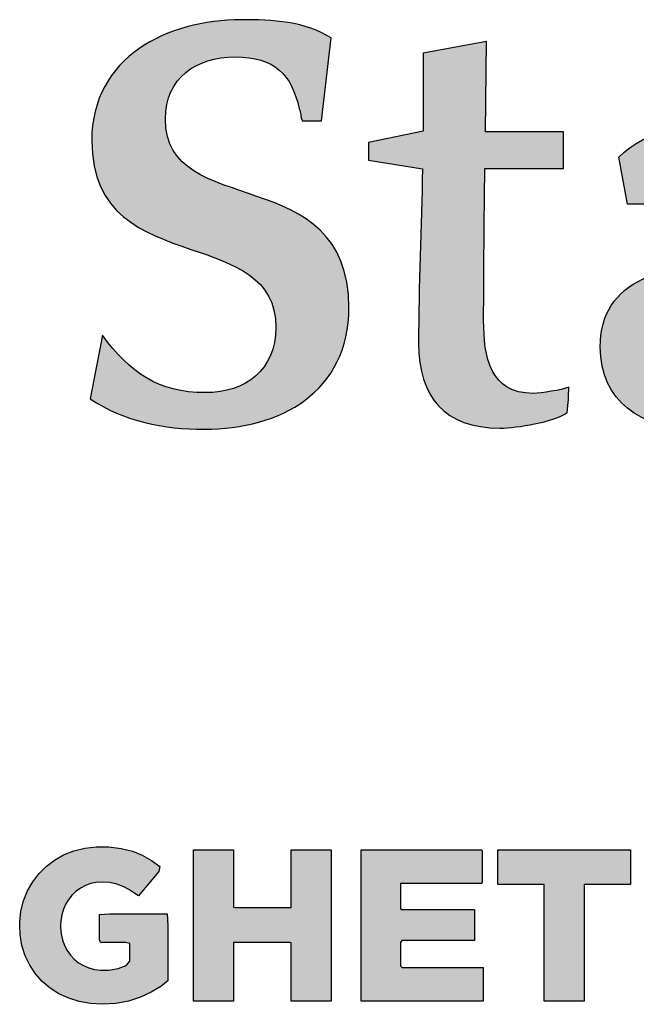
# Model space of a CAD drawing. Header units: millimetres. Extents: x 721 to 836, y 20 to 293.
# Tile 11 of 19: x 761 to 770, y 134 to 148. Entities that reach past the tile are written whole.
import ezdxf

# ---------------------------------------------------------------- set-up
doc = ezdxf.new("R2010")
doc.units = ezdxf.units.MM
doc.layers.add('P-------W3-', color=8, linetype='Continuous')
doc.layers.add('P-------W34', color=8, linetype='Continuous')

# ---------------------------------------------------------------- blocks, each defined once
blk = doc.blocks.new('STADSFAST_LOGO')
at = {"layer": 'P-------W34'}
h = blk.add_hatch(color=256, dxfattribs=at)
h.dxf.hatch_style = 1
edge = h.paths.add_edge_path()
edge.add_spline(control_points=[(763.228, 146.675), (763.228, 147.28), (763.69, 147.596), (764.26, 147.596)], knot_values=[12, 12, 12, 12, 13, 13, 13, 13], degree=3, periodic=0)
edge.add_spline(control_points=[(764.26, 147.596), (764.863, 147.596), (765.104, 147.33), (765.22, 146.824)], knot_values=[11, 11, 11, 11, 12, 12, 12, 12], degree=3, periodic=0)
edge.add_spline(control_points=[(765.22, 146.824), (765.236, 146.766), (765.245, 146.708), (765.261, 146.642)], knot_values=[10, 10, 10, 10, 11, 11, 11, 11], degree=3, periodic=0)
edge.add_spline(control_points=[(765.261, 146.642), (765.261, 146.642), (765.552, 146.642), (765.552, 146.642)], knot_values=[9.00001, 9.00001, 9.00001, 9.00001, 10, 10, 10, 10], degree=3, periodic=0)
edge.add_spline(control_points=[(765.552, 146.642), (765.552, 146.642), (765.587, 146.95), (765.622, 147.259)], knot_values=[8.5, 8.5, 8.5, 8.5, 9, 9, 9, 9], degree=3, periodic=0)
edge.add_spline(control_points=[(765.622, 147.259), (765.657, 147.568), (765.693, 147.877), (765.693, 147.877), (765.319, 148.124), (764.813, 148.149), (764.359, 148.149)], knot_values=[7, 7, 7, 7, 7.5, 7.5, 7.5, 8.5, 8.5, 8.5, 8.5], degree=3, periodic=0)
edge.add_spline(control_points=[(764.359, 148.149), (763.261, 148.149), (762.132, 147.596), (762.132, 146.351)], knot_values=[6, 6, 6, 6, 7, 7, 7, 7], degree=3, periodic=0)
edge.add_spline(control_points=[(762.132, 146.351), (762.132, 145.248), (762.896, 144.974), (763.608, 144.733)], knot_values=[5, 5, 5, 5, 6, 6, 6, 6], degree=3, periodic=0)
edge.add_spline(control_points=[(763.608, 144.733), (764.252, 144.509), (764.871, 144.318), (764.871, 143.572)], knot_values=[4, 4, 4, 4, 5, 5, 5, 5], degree=3, periodic=0)
edge.add_spline(control_points=[(764.871, 143.572), (764.871, 142.941), (764.425, 142.601), (763.822, 142.601)], knot_values=[3, 3, 3, 3, 4, 4, 4, 4], degree=3, periodic=0)
edge.add_spline(control_points=[(763.822, 142.601), (763.12, 142.601), (762.705, 142.899), (762.29, 143.455)], knot_values=[2, 2, 2, 2, 3, 3, 3, 3], degree=3, periodic=0)
edge.add_spline(control_points=[(762.29, 143.455), (762.29, 143.455), (762.107, 142.51), (762.107, 142.51), (762.613, 142.172), (763.203, 142.056), (763.806, 142.056)], knot_values=[0, 0, 0, 0, 1, 1, 1, 2, 2, 2, 2], degree=3, periodic=0)
edge.add_spline(control_points=[(763.806, 142.056), (763.806, 142.056), (763.806, 142.056), (763.806, 142.056), (764.938, 142.056), (765.958, 142.609), (765.958, 143.87)], knot_values=[15, 15, 15, 15, 16, 16, 16, 17, 17, 17, 17], degree=3, periodic=0)
edge.add_spline(control_points=[(765.958, 143.87), (765.958, 144.965), (765.269, 145.289), (764.59, 145.521)], knot_values=[14, 14, 14, 14, 15, 15, 15, 15], degree=3, periodic=0)
edge.add_spline(control_points=[(764.59, 145.521), (763.905, 145.762), (763.228, 145.903), (763.228, 146.675)], knot_values=[13, 13, 13, 13, 14, 14, 14, 14], degree=3, periodic=0)
h = blk.add_hatch(color=256, dxfattribs=at)
h.dxf.hatch_style = 1
edge = h.paths.add_edge_path()
edge.add_spline(control_points=[(767.996, 147.153), (768, 147.489), (768.004, 147.825), (768.004, 147.825), (768.004, 147.825), (767.769, 147.782), (767.533, 147.738)], knot_values=[7.5, 7.5, 7.5, 7.5, 8, 8, 8, 8.5, 8.5, 8.5, 8.5], degree=3, periodic=0)
edge.add_spline(control_points=[(767.533, 147.738), (767.297, 147.694), (767.061, 147.651), (767.061, 147.651), (767.061, 147.651), (767.061, 147.36), (767.061, 147.07)], knot_values=[6.5, 6.5, 6.5, 6.5, 7, 7, 7, 7.5, 7.5, 7.5, 7.5], degree=3, periodic=0)
edge.add_spline(control_points=[(767.061, 147.07), (767.061, 146.78), (767.061, 146.489), (767.061, 146.489), (767.061, 146.489), (766.858, 146.448), (766.655, 146.407)], knot_values=[5.5, 5.5, 5.5, 5.5, 6, 6, 6, 6.5, 6.5, 6.5, 6.5], degree=3, periodic=0)
edge.add_spline(control_points=[(766.655, 146.407), (766.452, 146.366), (766.248, 146.324), (766.248, 146.324)], knot_values=[5, 5, 5, 5, 5.5, 5.5, 5.5, 5.5], degree=3, periodic=0)
edge.add_spline(control_points=[(766.248, 146.324), (766.248, 146.324), (766.248, 146.06), (766.248, 146.06)], knot_values=[4.00001, 4.00001, 4.00001, 4.00001, 4.99999, 4.99999, 4.99999, 4.99999], degree=3, periodic=0)
edge.add_spline(control_points=[(766.248, 146.06), (766.248, 146.06), (766.45, 146.027), (766.651, 145.994)], knot_values=[3.5, 3.5, 3.5, 3.5, 4, 4, 4, 4], degree=3, periodic=0)
edge.add_spline(control_points=[(766.651, 145.994), (766.852, 145.961), (767.053, 145.928), (767.053, 145.928), (767.036, 145.067), (766.995, 144.198), (766.995, 143.328)], knot_values=[2, 2, 2, 2, 2.5, 2.5, 2.5, 3.5, 3.5, 3.5, 3.5], degree=3, periodic=0)
edge.add_spline(control_points=[(766.995, 143.328), (766.995, 142.541), (767.384, 142.074), (768.204, 142.074)], knot_values=[1, 1, 1, 1, 2, 2, 2, 2], degree=3, periodic=0)
edge.add_spline(control_points=[(768.204, 142.074), (768.469, 142.074), (768.983, 142.166), (769.207, 142.299)], knot_values=[0, 0, 0, 0, 1, 1, 1, 1], degree=3, periodic=0)
edge.add_spline(control_points=[(769.207, 142.299), (769.207, 142.299), (769.207, 142.299), (769.207, 142.299), (769.224, 142.466), (769.224, 142.533), (769.232, 142.682)], knot_values=[15, 15, 15, 15, 16, 16, 16, 17, 17, 17, 17], degree=3, periodic=0)
edge.add_spline(control_points=[(769.232, 142.682), (769.108, 142.641), (768.834, 142.591), (768.701, 142.591)], knot_values=[14, 14, 14, 14, 15, 15, 15, 15], degree=3, periodic=0)
edge.add_spline(control_points=[(768.701, 142.591), (768.054, 142.591), (767.963, 143.138), (767.963, 143.676)], knot_values=[13, 13, 13, 13, 14, 14, 14, 14], degree=3, periodic=0)
edge.add_spline(control_points=[(767.963, 143.676), (767.963, 144.43), (767.971, 145.183), (767.98, 145.937)], knot_values=[12, 12, 12, 12, 13, 13, 13, 13], degree=3, periodic=0)
edge.add_spline(control_points=[(767.98, 145.937), (767.98, 145.937), (769.149, 145.937), (769.149, 145.937), (769.149, 145.937), (769.149, 146.073), (769.149, 146.209)], knot_values=[10.5, 10.5, 10.5, 10.5, 11.5, 11.5, 11.5, 12, 12, 12, 12], degree=3, periodic=0)
edge.add_spline(control_points=[(769.149, 146.209), (769.149, 146.345), (769.149, 146.481), (769.149, 146.481), (769.149, 146.481), (768.859, 146.481), (768.569, 146.481)], knot_values=[9.5, 9.5, 9.5, 9.5, 10, 10, 10, 10.5, 10.5, 10.5, 10.5], degree=3, periodic=0)
edge.add_spline(control_points=[(768.569, 146.481), (768.278, 146.481), (767.988, 146.481), (767.988, 146.481), (767.988, 146.481), (767.992, 146.817), (767.996, 147.153)], knot_values=[8.5, 8.5, 8.5, 8.5, 9, 9, 9, 9.5, 9.5, 9.5, 9.5], degree=3, periodic=0)
h = blk.add_hatch(color=256, dxfattribs=at)
h.dxf.hatch_style = 1
edge = h.paths.add_edge_path()
edge.add_spline(control_points=[(773.214, 144.939), (773.214, 146.123), (772.801, 146.628), (771.569, 146.628)], knot_values=[3, 3, 3, 3, 4, 4, 4, 4], degree=3, periodic=0)
edge.add_spline(control_points=[(771.569, 146.628), (770.982, 146.628), (770.411, 146.52), (769.972, 146.106), (769.972, 146.106), (770.005, 145.93), (770.038, 145.754)], knot_values=[4, 4, 4, 4, 5, 5, 5, 5.5, 5.5, 5.5, 5.5], degree=3, periodic=0)
edge.add_spline(control_points=[(770.038, 145.754), (770.071, 145.578), (770.104, 145.403), (770.104, 145.403)], knot_values=[5.5, 5.5, 5.5, 5.5, 6, 6, 6, 6], degree=3, periodic=0)
edge.add_spline(control_points=[(770.104, 145.403), (770.104, 145.403), (770.403, 145.403), (770.403, 145.403)], knot_values=[6.00001, 6.00001, 6.00001, 6.00001, 7, 7, 7, 7], degree=3, periodic=0)
edge.add_spline(control_points=[(770.403, 145.403), (770.56, 145.841), (770.916, 146.04), (771.371, 146.04)], knot_values=[7, 7, 7, 7, 8, 8, 8, 8], degree=3, periodic=0)
edge.add_spline(control_points=[(771.371, 146.04), (772.214, 146.04), (772.256, 145.452), (772.247, 144.723), (772.247, 144.723), (770.908, 144.558), (770.336, 144.293)], knot_values=[8, 8, 8, 8, 9, 9, 9, 10, 10, 10, 10], degree=3, periodic=0)
edge.add_spline(control_points=[(770.336, 144.293), (769.922, 144.102), (769.698, 143.771), (769.698, 143.282)], knot_values=[10, 10, 10, 10, 11, 11, 11, 11], degree=3, periodic=0)
edge.add_spline(control_points=[(769.698, 143.282), (769.698, 142.471), (770.32, 142.065), (771.073, 142.065)], knot_values=[11, 11, 11, 11, 12, 12, 12, 12], degree=3, periodic=0)
edge.add_spline(control_points=[(771.073, 142.065), (771.644, 142.065), (772.049, 142.247), (772.363, 142.719), (772.363, 142.719), (772.38, 142.156), (772.38, 142.156), (772.38, 142.156), (773.878, 142.156), (773.878, 142.156), (773.878, 142.156), (773.878, 142.156), (773.878, 142.156)], knot_values=[12, 12, 12, 12, 13, 13, 13, 14, 14, 14, 15, 15, 15, 15.99997, 15.99997, 15.99997, 15.99997], degree=3, periodic=0)
edge.add_spline(control_points=[(773.878, 142.156), (773.878, 142.156), (773.878, 142.454), (773.878, 142.454)], knot_values=[0.00001, 0.00001, 0.00001, 0.00001, 1, 1, 1, 1], degree=3, periodic=0)
edge.add_spline(control_points=[(773.878, 142.454), (773.148, 142.479), (773.181, 142.992), (773.181, 143.597)], knot_values=[1, 1, 1, 1, 2, 2, 2, 2], degree=3, periodic=0)
edge.add_spline(control_points=[(773.181, 143.597), (773.181, 144.044), (773.214, 144.492), (773.214, 144.939)], knot_values=[2, 2, 2, 2, 3, 3, 3, 3], degree=3, periodic=0)
edge = h.paths.add_edge_path(flags=16)
edge.add_spline(control_points=[(771.181, 144.003), (771.503, 144.169), (771.884, 144.26), (772.247, 144.309), (772.247, 144.309), (772.247, 143.945), (772.247, 143.945), (772.247, 143.945), (772.247, 143.945), (772.247, 143.945)], knot_values=[3, 3, 3, 3, 4, 4, 4, 5, 5, 5, 5.99998, 5.99998, 5.99998, 5.99998], degree=3, periodic=0)
edge.add_spline(control_points=[(772.247, 143.945), (772.247, 143.307), (772.198, 142.661), (771.404, 142.661)], knot_values=[0, 0, 0, 0, 1, 1, 1, 1], degree=3, periodic=0)
edge.add_spline(control_points=[(771.404, 142.661), (770.982, 142.661), (770.718, 142.951), (770.718, 143.373)], knot_values=[1, 1, 1, 1, 2, 2, 2, 2], degree=3, periodic=0)
edge.add_spline(control_points=[(770.718, 143.373), (770.718, 143.73), (770.908, 143.87), (771.181, 144.003)], knot_values=[2, 2, 2, 2, 3, 3, 3, 3], degree=3, periodic=0)
h = blk.add_hatch(color=256, dxfattribs=at)
h.dxf.hatch_style = 1
h.paths.add_polyline_path([(762.288, 133.503), (762.112, 133.513), (761.946, 133.543), (761.789, 133.592), (761.644, 133.659), (761.513, 133.743), (761.396, 133.842), (761.295, 133.956), (761.21, 134.083), (761.141, 134.225), (761.093, 134.378), (761.066, 134.541), (761.06, 134.669), (761.06, 134.671), (761.06, 134.674), (761.061, 134.728), (761.078, 134.89), (761.117, 135.043), (761.176, 135.19), (761.253, 135.324), (761.345, 135.446), (761.453, 135.555), (761.576, 135.648), (761.714, 135.726), (761.866, 135.786), (762.027, 135.826), (762.197, 135.846), (762.387, 135.844), (762.572, 135.822), (762.736, 135.78), (762.884, 135.719), (763.023, 135.642), (763.143, 135.555), (763.128, 135.476), (762.954, 135.267), (762.83, 135.118), (762.773, 135.153), (762.686, 135.211), (762.597, 135.257), (762.503, 135.292), (762.399, 135.313), (762.286, 135.321), (762.197, 135.316), (762.115, 135.3), (762.038, 135.271), (761.966, 135.232), (761.901, 135.185), (761.842, 135.129), (761.791, 135.065), (761.748, 134.995), (761.713, 134.917), (761.687, 134.834), (761.672, 134.748), (761.668, 134.672), (761.668, 134.67), (761.668, 134.666), (761.669, 134.643), (761.677, 134.551), (761.696, 134.462), (761.726, 134.379), (761.765, 134.302), (761.814, 134.234), (761.871, 134.174), (761.937, 134.122), (762.009, 134.08), (762.088, 134.046), (762.173, 134.023), (762.264, 134.011), (762.386, 134.012), (762.524, 134.035), (762.646, 134.081), (762.701, 134.143), (762.701, 134.276), (762.701, 134.406), (762.633, 134.423), (762.422, 134.423), (762.26, 134.423), (762.249, 134.469), (762.249, 134.685), (762.249, 134.839), (762.398, 134.848), (762.902, 134.848), (763.252, 134.848), (763.264, 134.677), (763.264, 134.177), (763.264, 133.852), (763.158, 133.768), (763.014, 133.682), (762.855, 133.607), (762.681, 133.549), (762.492, 133.514)])
h = blk.add_hatch(color=256, dxfattribs=at)
h.dxf.hatch_style = 1
h.paths.add_polyline_path([(763.646, 135.802), (763.65, 135.802), (763.66, 135.802), (763.671, 135.802), (763.684, 135.802), (763.714, 135.802), (763.748, 135.802), (763.786, 135.802), (763.827, 135.802), (763.869, 135.802), (763.914, 135.802), (764.003, 135.802), (764.046, 135.802), (764.087, 135.802), (764.126, 135.802), (764.162, 135.802), (764.193, 135.802), (764.207, 135.802), (764.219, 135.802), (764.23, 135.802), (764.24, 135.802), (764.241, 135.802), (764.241, 135.797), (764.241, 135.785), (764.241, 135.771), (764.241, 135.754), (764.241, 135.736), (764.241, 135.716), (764.241, 135.695), (764.241, 135.672), (764.241, 135.623), (764.241, 135.569), (764.241, 135.512), (764.241, 135.393), (764.241, 135.273), (764.241, 135.216), (764.241, 135.162), (764.241, 135.113), (764.241, 135.09), (764.241, 135.069), (764.241, 135.049), (764.241, 135.031), (764.241, 135.015), (764.241, 135), (764.241, 134.988), (764.241, 134.978), (764.241, 134.971), (764.241, 134.966), (764.241, 134.948), (764.259, 134.943), (764.265, 134.943), (764.27, 134.943), (764.278, 134.943), (764.288, 134.943), (764.3, 134.943), (764.315, 134.943), (764.331, 134.943), (764.348, 134.943), (764.368, 134.943), (764.389, 134.943), (764.411, 134.943), (764.434, 134.943), (764.484, 134.943), (764.537, 134.943), (764.593, 134.943), (764.707, 134.943), (764.764, 134.943), (764.819, 134.943), (764.871, 134.943), (764.92, 134.943), (764.942, 134.943), (764.963, 134.943), (764.983, 134.943), (765.002, 134.943), (765.018, 134.943), (765.033, 134.943), (765.046, 134.943), (765.057, 134.943), (765.065, 134.943), (765.072, 134.943), (765.076, 134.943), (765.097, 134.943), (765.097, 134.965), (765.097, 134.969), (765.097, 134.976), (765.097, 134.985), (765.097, 134.996), (765.097, 135.01), (765.097, 135.025), (765.097, 135.043), (765.097, 135.062), (765.097, 135.083), (765.097, 135.105), (765.097, 135.129), (765.097, 135.18), (765.097, 135.235), (765.097, 135.293), (765.097, 135.352), (765.097, 135.473), (765.097, 135.531), (765.097, 135.587), (765.097, 135.64), (765.097, 135.664), (765.097, 135.688), (765.097, 135.71), (765.097, 135.73), (765.097, 135.749), (765.097, 135.765), (765.097, 135.78), (765.097, 135.793), (765.097, 135.802), (765.104, 135.802), (765.115, 135.802), (765.127, 135.802), (765.14, 135.802), (765.155, 135.802), (765.188, 135.802), (765.224, 135.802), (765.264, 135.802), (765.306, 135.802), (765.395, 135.802), (765.483, 135.802), (765.525, 135.802), (765.565, 135.802), (765.602, 135.802), (765.634, 135.802), (765.649, 135.802), (765.663, 135.802), (765.675, 135.802), (765.685, 135.802), (765.692, 135.802), (765.692, 135.796), (765.692, 135.786), (765.692, 135.774), (765.692, 135.76), (765.692, 135.745), (765.692, 135.729), (765.692, 135.711), (765.692, 135.692), (765.692, 135.671), (765.692, 135.649), (765.692, 135.626), (765.692, 135.576), (765.692, 135.522), (765.692, 135.463), (765.692, 135.401), (765.692, 135.335), (765.692, 135.267), (765.692, 135.195), (765.692, 135.121), (765.692, 135.045), (765.692, 134.968), (765.692, 134.889), (765.692, 134.568), (765.692, 134.409), (765.692, 134.331), (765.692, 134.254), (765.692, 134.18), (765.692, 134.107), (765.692, 134.038), (765.692, 133.971), (765.692, 133.907), (765.692, 133.847), (765.692, 133.792), (765.692, 133.74), (765.692, 133.716), (765.692, 133.694), (765.692, 133.672), (765.692, 133.652), (765.692, 133.633), (765.692, 133.616), (765.692, 133.6), (765.692, 133.585), (765.692, 133.572), (765.692, 133.561), (765.692, 133.551), (765.692, 133.549), (765.688, 133.549), (765.678, 133.549), (765.667, 133.549), (765.654, 133.549), (765.624, 133.549), (765.59, 133.549), (765.552, 133.549), (765.511, 133.549), (765.468, 133.549), (765.424, 133.549), (765.335, 133.549), (765.292, 133.549), (765.251, 133.549), (765.212, 133.549), (765.176, 133.549), (765.145, 133.549), (765.131, 133.549), (765.119, 133.549), (765.107, 133.549), (765.098, 133.549), (765.097, 133.549), (765.097, 133.554), (765.097, 133.566), (765.097, 133.581), (765.097, 133.597), (765.097, 133.615), (765.097, 133.635), (765.097, 133.657), (765.097, 133.68), (765.097, 133.731), (765.097, 133.785), (765.097, 133.843), (765.097, 133.964), (765.097, 134.085), (765.097, 134.143), (765.097, 134.198), (765.097, 134.248), (765.097, 134.271), (765.097, 134.293), (765.097, 134.313), (765.097, 134.332), (765.097, 134.348), (765.097, 134.363), (765.097, 134.375), (765.097, 134.385), (765.097, 134.393), (765.097, 134.398), (765.097, 134.415), (765.079, 134.42), (765.073, 134.42), (765.068, 134.42), (765.06, 134.42), (765.05, 134.42), (765.037, 134.42), (765.023, 134.42), (765.007, 134.42), (764.99, 134.42), (764.97, 134.42), (764.949, 134.42), (764.927, 134.42), (764.904, 134.42), (764.854, 134.42), (764.801, 134.42), (764.745, 134.42), (764.631, 134.42), (764.574, 134.42), (764.519, 134.42), (764.467, 134.42), (764.418, 134.42), (764.396, 134.42), (764.375, 134.42), (764.355, 134.42), (764.336, 134.42), (764.32, 134.42), (764.305, 134.42), (764.292, 134.42), (764.281, 134.42), (764.273, 134.42), (764.266, 134.42), (764.262, 134.42), (764.241, 134.42), (764.241, 134.399), (764.241, 134.394), (764.241, 134.388), (764.241, 134.378), (764.241, 134.367), (764.241, 134.353), (764.241, 134.337), (764.241, 134.32), (764.241, 134.3), (764.241, 134.279), (764.241, 134.256), (764.241, 134.232), (764.241, 134.18), (764.241, 134.124), (764.241, 134.066), (764.241, 134.005), (764.241, 133.883), (764.241, 133.824), (764.241, 133.767), (764.241, 133.713), (764.241, 133.688), (764.241, 133.665), (764.241, 133.643), (764.241, 133.622), (764.241, 133.603), (764.241, 133.586), (764.241, 133.571), (764.241, 133.558), (764.241, 133.549), (764.234, 133.549), (764.223, 133.549), (764.211, 133.549), (764.198, 133.549), (764.183, 133.549), (764.15, 133.549), (764.114, 133.549), (764.074, 133.549), (764.032, 133.549), (763.943, 133.549), (763.855, 133.549), (763.813, 133.549), (763.773, 133.549), (763.736, 133.549), (763.704, 133.549), (763.689, 133.549), (763.675, 133.549), (763.663, 133.549), (763.653, 133.549), (763.646, 133.549), (763.646, 133.554), (763.646, 133.565), (763.646, 133.577), (763.646, 133.59), (763.646, 133.605), (763.646, 133.621), (763.646, 133.639), (763.646, 133.658), (763.646, 133.679), (763.646, 133.701), (763.646, 133.724), (763.646, 133.774), (763.646, 133.828), (763.646, 133.887), (763.646, 133.949), (763.646, 134.015), (763.646, 134.084), (763.646, 134.155), (763.646, 134.229), (763.646, 134.305), (763.646, 134.383), (763.646, 134.461), (763.646, 134.783), (763.646, 134.942), (763.646, 135.02), (763.646, 135.096), (763.646, 135.171), (763.646, 135.243), (763.646, 135.313), (763.646, 135.38), (763.646, 135.443), (763.646, 135.503), (763.646, 135.559), (763.646, 135.61), (763.646, 135.634), (763.646, 135.657), (763.646, 135.678), (763.646, 135.698), (763.646, 135.717), (763.646, 135.735), (763.646, 135.751), (763.646, 135.765), (763.646, 135.778), (763.646, 135.789), (763.646, 135.799)])
h = blk.add_hatch(color=256, dxfattribs=at)
h.dxf.hatch_style = 1
h.paths.add_polyline_path([(766.139, 135.801), (766.164, 135.801), (766.288, 135.801), (766.474, 135.801), (766.701, 135.801), (767.211, 135.801), (767.672, 135.801), (767.839, 135.801), (767.93, 135.801), (767.94, 135.791), (767.94, 135.696), (767.94, 135.551), (767.94, 135.406), (767.94, 135.31), (767.935, 135.301), (767.88, 135.301), (767.77, 135.301), (767.465, 135.301), (767.129, 135.301), (766.856, 135.301), (766.774, 135.301), (766.724, 135.301), (766.724, 135.249), (766.724, 135.171), (766.724, 134.988), (766.724, 134.93), (766.738, 134.914), (766.792, 134.914), (767, 134.914), (767.295, 134.914), (767.59, 134.914), (767.798, 134.914), (767.825, 134.914), (767.825, 134.855), (767.825, 134.591), (767.825, 134.479), (767.825, 134.452), (767.818, 134.452), (767.743, 134.452), (767.497, 134.452), (766.916, 134.452), (766.817, 134.452), (766.747, 134.452), (766.724, 134.424), (766.724, 134.251), (766.724, 134.077), (766.749, 134.049), (766.825, 134.049), (766.937, 134.049), (767.245, 134.049), (767.586, 134.049), (767.862, 134.049), (767.946, 134.049), (767.956, 134.049), (767.956, 134.019), (767.956, 133.898), (767.956, 133.613), (767.956, 133.548), (767.896, 133.548), (767.748, 133.548), (767.545, 133.548), (767.047, 133.548), (766.549, 133.548), (766.346, 133.548), (766.198, 133.548), (766.14, 133.548), (766.139, 133.556), (766.139, 133.679), (766.139, 133.887), (766.139, 134.155), (766.139, 134.461), (766.139, 135.096), (766.139, 135.379), (766.139, 135.61), (766.139, 135.765)])
h = blk.add_hatch(color=256, dxfattribs=at)
h.dxf.hatch_style = 1
h.paths.add_polyline_path([(768.864, 135.285), (768.814, 135.285), (768.736, 135.285), (768.5, 135.285), (768.263, 135.285), (768.185, 135.285), (768.176, 135.285), (768.176, 135.352), (768.176, 135.543), (768.176, 135.735), (768.176, 135.802), (768.242, 135.802), (768.47, 135.802), (768.792, 135.802), (769.161, 135.802), (769.531, 135.802), (769.853, 135.802), (770.081, 135.802), (770.147, 135.802), (770.147, 135.735), (770.147, 135.543), (770.147, 135.352), (770.147, 135.285), (770.138, 135.285), (770.06, 135.285), (769.823, 135.285), (769.587, 135.285), (769.509, 135.285), (769.459, 135.285), (769.459, 135.19), (769.459, 134.994), (769.459, 134.397), (769.459, 133.8), (769.459, 133.603), (769.459, 133.549), (769.452, 133.549), (769.38, 133.549), (769.162, 133.549), (768.943, 133.549), (768.871, 133.549), (768.864, 133.549), (768.864, 133.603), (768.864, 133.8), (768.864, 134.397), (768.864, 134.994), (768.864, 135.19)])

msp = doc.modelspace()

# ---------------------------------------------------------------- linework, layer by layer
at = {"layer": 'P-------W3-'}
for points in [[(762.288, 133.503), (762.112, 133.513), (761.946, 133.543), (761.789, 133.592), (761.644, 133.659), (761.513, 133.743), (761.396, 133.842), (761.295, 133.956), (761.21, 134.083), (761.141, 134.225), (761.093, 134.378), (761.066, 134.541), (761.06, 134.669), (761.06, 134.671), (761.06, 134.674), (761.061, 134.728), (761.078, 134.89), (761.117, 135.043), (761.176, 135.19), (761.253, 135.324), (761.345, 135.446), (761.453, 135.555), (761.576, 135.648), (761.714, 135.726), (761.866, 135.786), (762.027, 135.826), (762.197, 135.846), (762.387, 135.844), (762.572, 135.822), (762.736, 135.78), (762.884, 135.719), (763.023, 135.642), (763.143, 135.555), (763.128, 135.476), (762.954, 135.267), (762.83, 135.118), (762.773, 135.153), (762.686, 135.211), (762.597, 135.257), (762.503, 135.292), (762.399, 135.313), (762.286, 135.321), (762.197, 135.316), (762.115, 135.3), (762.038, 135.271), (761.966, 135.232), (761.901, 135.185), (761.842, 135.129), (761.791, 135.065), (761.748, 134.995), (761.713, 134.917), (761.687, 134.834), (761.672, 134.748), (761.668, 134.672), (761.668, 134.67), (761.668, 134.666), (761.669, 134.643), (761.677, 134.551), (761.696, 134.462), (761.726, 134.379), (761.765, 134.302), (761.814, 134.234), (761.871, 134.174), (761.937, 134.122), (762.009, 134.08), (762.088, 134.046), (762.173, 134.023), (762.264, 134.011), (762.386, 134.012), (762.524, 134.035), (762.646, 134.081), (762.701, 134.143), (762.701, 134.276), (762.701, 134.406), (762.633, 134.423), (762.422, 134.423), (762.26, 134.423), (762.249, 134.469), (762.249, 134.685), (762.249, 134.839), (762.398, 134.848), (762.902, 134.848), (763.252, 134.848), (763.264, 134.677), (763.264, 134.177), (763.264, 133.852), (763.158, 133.768), (763.014, 133.682), (762.855, 133.607), (762.681, 133.549), (762.492, 133.514)], [(763.646, 135.802), (763.65, 135.802), (763.66, 135.802), (763.671, 135.802), (763.684, 135.802), (763.714, 135.802), (763.748, 135.802), (763.786, 135.802), (763.827, 135.802), (763.869, 135.802), (763.914, 135.802), (764.003, 135.802), (764.046, 135.802), (764.087, 135.802), (764.126, 135.802), (764.162, 135.802), (764.193, 135.802), (764.207, 135.802), (764.219, 135.802), (764.23, 135.802), (764.24, 135.802), (764.241, 135.802), (764.241, 135.797), (764.241, 135.785), (764.241, 135.771), (764.241, 135.754), (764.241, 135.736), (764.241, 135.716), (764.241, 135.695), (764.241, 135.672), (764.241, 135.623), (764.241, 135.569), (764.241, 135.512), (764.241, 135.393), (764.241, 135.273), (764.241, 135.216), (764.241, 135.162), (764.241, 135.113), (764.241, 135.09), (764.241, 135.069), (764.241, 135.049), (764.241, 135.031), (764.241, 135.015), (764.241, 135), (764.241, 134.988), (764.241, 134.978), (764.241, 134.971), (764.241, 134.966), (764.241, 134.948), (764.259, 134.943), (764.265, 134.943), (764.27, 134.943), (764.278, 134.943), (764.288, 134.943), (764.3, 134.943), (764.315, 134.943), (764.331, 134.943), (764.348, 134.943), (764.368, 134.943), (764.389, 134.943), (764.411, 134.943), (764.434, 134.943), (764.484, 134.943), (764.537, 134.943), (764.593, 134.943), (764.707, 134.943), (764.764, 134.943), (764.819, 134.943), (764.871, 134.943), (764.92, 134.943), (764.942, 134.943), (764.963, 134.943), (764.983, 134.943), (765.002, 134.943), (765.018, 134.943), (765.033, 134.943), (765.046, 134.943), (765.057, 134.943), (765.065, 134.943), (765.072, 134.943), (765.076, 134.943), (765.097, 134.943), (765.097, 134.965), (765.097, 134.969), (765.097, 134.976), (765.097, 134.985), (765.097, 134.996), (765.097, 135.01), (765.097, 135.025), (765.097, 135.043), (765.097, 135.062), (765.097, 135.083), (765.097, 135.105), (765.097, 135.129), (765.097, 135.18), (765.097, 135.235), (765.097, 135.293), (765.097, 135.352), (765.097, 135.473), (765.097, 135.531), (765.097, 135.587), (765.097, 135.64), (765.097, 135.664), (765.097, 135.688), (765.097, 135.71), (765.097, 135.73), (765.097, 135.749), (765.097, 135.765), (765.097, 135.78), (765.097, 135.793), (765.097, 135.802), (765.104, 135.802), (765.115, 135.802), (765.127, 135.802), (765.14, 135.802), (765.155, 135.802), (765.188, 135.802), (765.224, 135.802), (765.264, 135.802), (765.306, 135.802), (765.395, 135.802), (765.483, 135.802), (765.525, 135.802), (765.565, 135.802), (765.602, 135.802), (765.634, 135.802), (765.649, 135.802), (765.663, 135.802), (765.675, 135.802), (765.685, 135.802), (765.692, 135.802), (765.692, 135.796), (765.692, 135.786), (765.692, 135.774), (765.692, 135.76), (765.692, 135.745), (765.692, 135.729), (765.692, 135.711), (765.692, 135.692), (765.692, 135.671), (765.692, 135.649), (765.692, 135.626), (765.692, 135.576), (765.692, 135.522), (765.692, 135.463), (765.692, 135.401), (765.692, 135.335), (765.692, 135.267), (765.692, 135.195), (765.692, 135.121), (765.692, 135.045), (765.692, 134.968), (765.692, 134.889), (765.692, 134.568), (765.692, 134.409), (765.692, 134.331), (765.692, 134.254), (765.692, 134.18), (765.692, 134.107), (765.692, 134.038), (765.692, 133.971), (765.692, 133.907), (765.692, 133.847), (765.692, 133.792), (765.692, 133.74), (765.692, 133.716), (765.692, 133.694), (765.692, 133.672), (765.692, 133.652), (765.692, 133.633), (765.692, 133.616), (765.692, 133.6), (765.692, 133.585), (765.692, 133.572), (765.692, 133.561), (765.692, 133.551), (765.692, 133.549), (765.688, 133.549), (765.678, 133.549), (765.667, 133.549), (765.654, 133.549), (765.624, 133.549), (765.59, 133.549), (765.552, 133.549), (765.511, 133.549), (765.468, 133.549), (765.424, 133.549), (765.335, 133.549), (765.292, 133.549), (765.251, 133.549), (765.212, 133.549), (765.176, 133.549), (765.145, 133.549), (765.131, 133.549), (765.119, 133.549), (765.107, 133.549), (765.098, 133.549), (765.097, 133.549), (765.097, 133.554), (765.097, 133.566), (765.097, 133.581), (765.097, 133.597), (765.097, 133.615), (765.097, 133.635), (765.097, 133.657), (765.097, 133.68), (765.097, 133.731), (765.097, 133.785), (765.097, 133.843), (765.097, 133.964), (765.097, 134.085), (765.097, 134.143), (765.097, 134.198), (765.097, 134.248), (765.097, 134.271), (765.097, 134.293), (765.097, 134.313), (765.097, 134.332), (765.097, 134.348), (765.097, 134.363), (765.097, 134.375), (765.097, 134.385), (765.097, 134.393), (765.097, 134.398), (765.097, 134.415), (765.079, 134.42), (765.073, 134.42), (765.068, 134.42), (765.06, 134.42), (765.05, 134.42), (765.037, 134.42), (765.023, 134.42), (765.007, 134.42), (764.99, 134.42), (764.97, 134.42), (764.949, 134.42), (764.927, 134.42), (764.904, 134.42), (764.854, 134.42), (764.801, 134.42), (764.745, 134.42), (764.631, 134.42), (764.574, 134.42), (764.519, 134.42), (764.467, 134.42), (764.418, 134.42), (764.396, 134.42), (764.375, 134.42), (764.355, 134.42), (764.336, 134.42), (764.32, 134.42), (764.305, 134.42), (764.292, 134.42), (764.281, 134.42), (764.273, 134.42), (764.266, 134.42), (764.262, 134.42), (764.241, 134.42), (764.241, 134.399), (764.241, 134.394), (764.241, 134.388), (764.241, 134.378), (764.241, 134.367), (764.241, 134.353), (764.241, 134.337), (764.241, 134.32), (764.241, 134.3), (764.241, 134.279), (764.241, 134.256), (764.241, 134.232), (764.241, 134.18), (764.241, 134.124), (764.241, 134.066), (764.241, 134.005), (764.241, 133.883), (764.241, 133.824), (764.241, 133.767), (764.241, 133.713), (764.241, 133.688), (764.241, 133.665), (764.241, 133.643), (764.241, 133.622), (764.241, 133.603), (764.241, 133.586), (764.241, 133.571), (764.241, 133.558), (764.241, 133.549), (764.234, 133.549), (764.223, 133.549), (764.211, 133.549), (764.198, 133.549), (764.183, 133.549), (764.15, 133.549), (764.114, 133.549), (764.074, 133.549), (764.032, 133.549), (763.943, 133.549), (763.855, 133.549), (763.813, 133.549), (763.773, 133.549), (763.736, 133.549), (763.704, 133.549), (763.689, 133.549), (763.675, 133.549), (763.663, 133.549), (763.653, 133.549), (763.646, 133.549), (763.646, 133.554), (763.646, 133.565), (763.646, 133.577), (763.646, 133.59), (763.646, 133.605), (763.646, 133.621), (763.646, 133.639), (763.646, 133.658), (763.646, 133.679), (763.646, 133.701), (763.646, 133.724), (763.646, 133.774), (763.646, 133.828), (763.646, 133.887), (763.646, 133.949), (763.646, 134.015), (763.646, 134.084), (763.646, 134.155), (763.646, 134.229), (763.646, 134.305), (763.646, 134.383), (763.646, 134.461), (763.646, 134.783), (763.646, 134.942), (763.646, 135.02), (763.646, 135.096), (763.646, 135.171), (763.646, 135.243), (763.646, 135.313), (763.646, 135.38), (763.646, 135.443), (763.646, 135.503), (763.646, 135.559), (763.646, 135.61), (763.646, 135.634), (763.646, 135.657), (763.646, 135.678), (763.646, 135.698), (763.646, 135.717), (763.646, 135.735), (763.646, 135.751), (763.646, 135.765), (763.646, 135.778), (763.646, 135.789), (763.646, 135.799)], [(766.139, 135.801), (766.164, 135.801), (766.288, 135.801), (766.474, 135.801), (766.701, 135.801), (767.211, 135.801), (767.672, 135.801), (767.839, 135.801), (767.93, 135.801), (767.94, 135.791), (767.94, 135.696), (767.94, 135.551), (767.94, 135.406), (767.94, 135.31), (767.935, 135.301), (767.88, 135.301), (767.77, 135.301), (767.465, 135.301), (767.129, 135.301), (766.856, 135.301), (766.774, 135.301), (766.724, 135.301), (766.724, 135.249), (766.724, 135.171), (766.724, 134.988), (766.724, 134.93), (766.738, 134.914), (766.792, 134.914), (767, 134.914), (767.295, 134.914), (767.59, 134.914), (767.798, 134.914), (767.825, 134.914), (767.825, 134.855), (767.825, 134.591), (767.825, 134.479), (767.825, 134.452), (767.818, 134.452), (767.743, 134.452), (767.497, 134.452), (766.916, 134.452), (766.817, 134.452), (766.747, 134.452), (766.724, 134.424), (766.724, 134.251), (766.724, 134.077), (766.749, 134.049), (766.825, 134.049), (766.937, 134.049), (767.245, 134.049), (767.586, 134.049), (767.862, 134.049), (767.946, 134.049), (767.956, 134.049), (767.956, 134.019), (767.956, 133.898), (767.956, 133.613), (767.956, 133.548), (767.896, 133.548), (767.748, 133.548), (767.545, 133.548), (767.047, 133.548), (766.549, 133.548), (766.346, 133.548), (766.198, 133.548), (766.14, 133.548), (766.139, 133.556), (766.139, 133.679), (766.139, 133.887), (766.139, 134.155), (766.139, 134.461), (766.139, 135.096), (766.139, 135.379), (766.139, 135.61), (766.139, 135.765)], [(768.864, 135.285), (768.814, 135.285), (768.736, 135.285), (768.5, 135.285), (768.263, 135.285), (768.185, 135.285), (768.176, 135.285), (768.176, 135.352), (768.176, 135.543), (768.176, 135.735), (768.176, 135.802), (768.242, 135.802), (768.47, 135.802), (768.792, 135.802), (769.161, 135.802), (769.531, 135.802), (769.853, 135.802), (770.081, 135.802), (770.147, 135.802), (770.147, 135.735), (770.147, 135.543), (770.147, 135.352), (770.147, 135.285), (770.138, 135.285), (770.06, 135.285), (769.823, 135.285), (769.587, 135.285), (769.509, 135.285), (769.459, 135.285), (769.459, 135.19), (769.459, 134.994), (769.459, 134.397), (769.459, 133.8), (769.459, 133.603), (769.459, 133.549), (769.452, 133.549), (769.38, 133.549), (769.162, 133.549), (768.943, 133.549), (768.871, 133.549), (768.864, 133.549), (768.864, 133.603), (768.864, 133.8), (768.864, 134.397), (768.864, 134.994), (768.864, 135.19)]]:
    msp.add_lwpolyline(points, close=True, dxfattribs=at)
for points, knots in [([(763.806, 142.056), (763.203, 142.056), (762.613, 142.172), (762.107, 142.51), (762.107, 142.51), (762.29, 143.455), (762.29, 143.455), (762.705, 142.899), (763.12, 142.601), (763.822, 142.601), (764.425, 142.601), (764.871, 142.941), (764.871, 143.572), (764.871, 144.318), (764.252, 144.509), (763.608, 144.733), (762.896, 144.974), (762.132, 145.248), (762.132, 146.351), (762.132, 147.596), (763.261, 148.149), (764.359, 148.149), (764.813, 148.149), (765.319, 148.124), (765.693, 147.877), (765.693, 147.877), (765.552, 146.642), (765.552, 146.642), (765.552, 146.642), (765.261, 146.642), (765.261, 146.642), (765.245, 146.708), (765.236, 146.766), (765.22, 146.824), (765.104, 147.33), (764.863, 147.596), (764.26, 147.596), (763.69, 147.596), (763.228, 147.28), (763.228, 146.675), (763.228, 145.903), (763.905, 145.762), (764.59, 145.521), (765.269, 145.289), (765.958, 144.965), (765.958, 143.87), (765.958, 142.609), (764.938, 142.056), (763.806, 142.056), (763.806, 142.056), (763.806, 142.056), (763.806, 142.056)], [0, 0, 0, 0, 1, 1, 1, 2, 2, 2, 3, 3, 3, 4, 4, 4, 5, 5, 5, 6, 6, 6, 7, 7, 7, 8, 8, 8, 9, 9, 9, 10, 10, 10, 11, 11, 11, 12, 12, 12, 13, 13, 13, 14, 14, 14, 15, 15, 15, 16, 16, 16, 17, 17, 17, 17]), ([(769.207, 142.299), (768.983, 142.166), (768.469, 142.074), (768.204, 142.074), (767.384, 142.074), (766.995, 142.541), (766.995, 143.328), (766.995, 144.198), (767.036, 145.067), (767.053, 145.928), (767.053, 145.928), (766.248, 146.06), (766.248, 146.06), (766.248, 146.06), (766.248, 146.324), (766.248, 146.324), (766.248, 146.324), (767.061, 146.489), (767.061, 146.489), (767.061, 146.489), (767.061, 147.651), (767.061, 147.651), (767.061, 147.651), (768.004, 147.825), (768.004, 147.825), (768.004, 147.825), (767.988, 146.481), (767.988, 146.481), (767.988, 146.481), (769.149, 146.481), (769.149, 146.481), (769.149, 146.481), (769.149, 145.937), (769.149, 145.937), (769.149, 145.937), (767.98, 145.937), (767.98, 145.937), (767.971, 145.183), (767.963, 144.43), (767.963, 143.676), (767.963, 143.138), (768.054, 142.591), (768.701, 142.591), (768.834, 142.591), (769.108, 142.641), (769.232, 142.682), (769.224, 142.533), (769.224, 142.466), (769.207, 142.299), (769.207, 142.299), (769.207, 142.299), (769.207, 142.299)], [0, 0, 0, 0, 1, 1, 1, 2, 2, 2, 3, 3, 3, 4, 4, 4, 5, 5, 5, 6, 6, 6, 7, 7, 7, 8, 8, 8, 9, 9, 9, 10, 10, 10, 11, 11, 11, 12, 12, 12, 13, 13, 13, 14, 14, 14, 15, 15, 15, 16, 16, 16, 17, 17, 17, 17]), ([(773.878, 142.156), (773.878, 142.156), (773.878, 142.454), (773.878, 142.454), (773.148, 142.479), (773.181, 142.992), (773.181, 143.597), (773.181, 144.044), (773.214, 144.492), (773.214, 144.939), (773.214, 146.123), (772.801, 146.628), (771.569, 146.628), (770.982, 146.628), (770.411, 146.52), (769.972, 146.106), (769.972, 146.106), (770.104, 145.403), (770.104, 145.403), (770.104, 145.403), (770.403, 145.403), (770.403, 145.403), (770.56, 145.841), (770.916, 146.04), (771.371, 146.04), (772.214, 146.04), (772.256, 145.452), (772.247, 144.723), (772.247, 144.723), (770.908, 144.558), (770.336, 144.293), (769.922, 144.102), (769.698, 143.771), (769.698, 143.282), (769.698, 142.471), (770.32, 142.065), (771.073, 142.065), (771.644, 142.065), (772.049, 142.247), (772.363, 142.719), (772.363, 142.719), (772.38, 142.156), (772.38, 142.156), (772.38, 142.156), (773.878, 142.156), (773.878, 142.156), (773.878, 142.156), (773.878, 142.156), (773.878, 142.156)], [0, 0, 0, 0, 1, 1, 1, 2, 2, 2, 3, 3, 3, 4, 4, 4, 5, 5, 5, 6, 6, 6, 7, 7, 7, 8, 8, 8, 9, 9, 9, 10, 10, 10, 11, 11, 11, 12, 12, 12, 13, 13, 13, 14, 14, 14, 15, 15, 15, 16, 16, 16, 16])]:
    msp.add_open_spline(points, degree=3, knots=knots, dxfattribs=at)

# ---------------------------------------------------------------- block references
msp.add_blockref('STADSFAST_LOGO', (0, 0))

doc.saveas('drawing.dxf')
